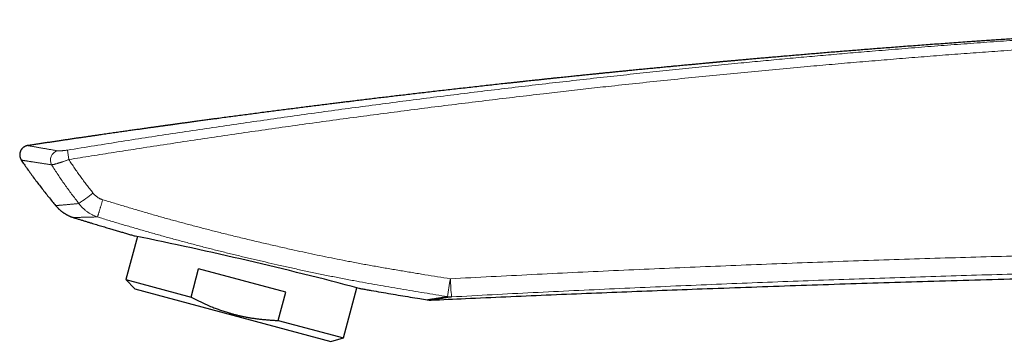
# Model space of a CAD drawing. Header units: millimetres. Extents: x 8 to 674, y 12 to 492.
# Tile 1 of 24: x 29 to 134, y 416 to 450. Entities that reach past the tile are written whole.
import ezdxf

# ---------------------------------------------------------------- set-up
doc = ezdxf.new("R2010")
doc.units = ezdxf.units.MM

msp = doc.modelspace()

# ---------------------------------------------------------------- linework, layer by layer
at = {"color": 7, "linetype": 'Continuous', "lineweight": 30}
for p, q in [((41.55, 427.19), (40.32, 422.59)), ((47.28, 420.73), (48.08, 423.73)), ((57.35, 421.25), (48.08, 423.73)), ((40.32, 422.59), (41.3, 421.61)), ((40.32, 422.59), (47.28, 420.73)), ((41.3, 421.61), (62.16, 416.02)), ((63.5, 416.38), (64.93, 421.73)), ((65.18, 421.67), (65.18, 421.67)), ((56.54, 418.25), (57.35, 421.25)), ((72.42, 420.44), (72.42, 420.44)), ((72.83, 420.42), (72.83, 420.42)), ((56.54, 418.25), (63.5, 416.38)), ((62.16, 416.02), (63.5, 416.38))]:
    msp.add_line(p, q, dxfattribs=at)
at = {"color": 252, "linetype": 'Continuous', "lineweight": 0, "flags": 128}
msp.add_lwpolyline([(37.31, 429.27), (37.31, 429.28), (37.31, 429.29), (37.32, 429.3), (37.32, 429.32), (37.33, 429.33), (37.33, 429.36), (37.34, 429.38), (37.35, 429.41), (37.36, 429.43), (37.37, 429.46), (37.38, 429.5), (37.39, 429.53), (37.4, 429.57), (37.41, 429.61), (37.42, 429.65), (37.44, 429.69), (37.45, 429.74), (37.47, 429.79), (37.48, 429.84), (37.5, 429.89), (37.51, 429.94), (37.53, 430), (37.55, 430.05), (37.56, 430.11), (37.58, 430.17), (37.6, 430.23), (37.62, 430.29), (37.64, 430.35), (37.66, 430.42), (37.68, 430.48), (37.7, 430.55), (37.72, 430.62), (37.74, 430.68), (37.76, 430.75), (37.78, 430.82), (37.8, 430.89), (37.82, 430.96), (37.84, 431.03), (37.87, 431.1)], dxfattribs=at)
at = {"color": 252, "linetype": 'Continuous', "lineweight": 0}
for centre, radius, start, end in [((33.33, 435.31), 1.04, 104.9495, 208.3975), ((54.37, 438.85), 20.41, 186.9145, 189.7857), ((12.03, 463.56), 40.28, 305.3236, 307.9861), ((174.54, 406.32), 100.99, 170.6784, 171.7678), ((113.31, 424.3), 38.46, 182.411, 185.288)]:
    msp.add_arc(centre, radius, start, end, dxfattribs=at)
at = {"color": 7, "linetype": 'Continuous', "lineweight": 30}
for centre, radius, start, end in [((-44.41, 6.04), 429.83, 75.2288, 78.4967), ((74.93, 422.61), 1.86, 259.4982, 272.591), ((72.74, 422.42), 2, 260.7908, 272.6387)]:
    msp.add_arc(centre, radius, start, end, dxfattribs=at)
for points, knots in [([(175.74, 450.27), (175.36, 450.26), (174.59, 450.24), (173.45, 450.19), (172.32, 450.15), (171.19, 450.11), (170.08, 450.07), (168.99, 450.03), (167.93, 449.99), (166.91, 449.95), (165.89, 449.9), (164.88, 449.86), (163.88, 449.82), (162.89, 449.78), (161.9, 449.73), (160.92, 449.69), (159.96, 449.64), (159, 449.6), (158.06, 449.56), (157.13, 449.51), (156.21, 449.47), (155.29, 449.42), (154.38, 449.38), (153.47, 449.33), (152.56, 449.28), (151.67, 449.24), (150.78, 449.19), (149.92, 449.14), (149.06, 449.1), (148.21, 449.05), (147.36, 449), (146.52, 448.96), (145.68, 448.91), (144.85, 448.86), (144.02, 448.81), (143.2, 448.76), (142.39, 448.71), (141.59, 448.67), (140.8, 448.62), (140.02, 448.57), (139.25, 448.52), (138.48, 448.47), (137.73, 448.42), (136.98, 448.38), (136.25, 448.33), (135.53, 448.28), (134.82, 448.24), (134.1, 448.19), (133.39, 448.14), (132.68, 448.09), (131.99, 448.04), (131.3, 448), (130.61, 447.95), (129.84, 447.9), (128.99, 447.84), (128.06, 447.77), (127.14, 447.7), (126.22, 447.64), (125.33, 447.57), (124.44, 447.5), (123.58, 447.44), (122.72, 447.37), (121.89, 447.31), (121.1, 447.25), (120.33, 447.19), (119.57, 447.13), (118.82, 447.07), (118.08, 447.01), (117.34, 446.95), (116.59, 446.89), (115.83, 446.83), (115.05, 446.77), (114.28, 446.7), (113.52, 446.64), (112.78, 446.58), (112.04, 446.51), (111.31, 446.45), (110.6, 446.39), (109.89, 446.33), (109.34, 446.28), (108.94, 446.25), (108.69, 446.22), (108.44, 446.2), (108.19, 446.18), (107.94, 446.16), (107.69, 446.14), (107.43, 446.11), (107.16, 446.09), (106.91, 446.07), (106.65, 446.04), (106.4, 446.02), (106.15, 446), (105.91, 445.98), (105.68, 445.96), (105.46, 445.94), (105.26, 445.92), (105.06, 445.9), (104.89, 445.89), (104.72, 445.87), (104.56, 445.86), (104.4, 445.84), (104.26, 445.83), (104.13, 445.82), (104, 445.81), (103.89, 445.8), (103.78, 445.79), (103.69, 445.78), (103.6, 445.77), (103.52, 445.76), (103.46, 445.76), (103.41, 445.75), (103.38, 445.75), (103.35, 445.75), (103.32, 445.74), (103.29, 445.74), (103.26, 445.74), (103.23, 445.73), (103.18, 445.73), (103.13, 445.73), (103.07, 445.72), (103, 445.71), (102.92, 445.71), (102.84, 445.7), (102.75, 445.69), (102.64, 445.68), (102.54, 445.67), (102.43, 445.66), (102.31, 445.65), (102.17, 445.64), (101.98, 445.62), (101.76, 445.6), (101.52, 445.58), (101.28, 445.55), (101.04, 445.53), (100.78, 445.51), (100.52, 445.48), (100.25, 445.46), (99.97, 445.43), (99.66, 445.4), (99.34, 445.37), (99, 445.34), (98.66, 445.31), (98.3, 445.27), (97.96, 445.24), (97.64, 445.21), (97.34, 445.18), (97.04, 445.15), (96.74, 445.12), (96.44, 445.09), (96.12, 445.06), (95.8, 445.03), (95.46, 445), (95.14, 444.97), (94.82, 444.94), (94.52, 444.91), (94.22, 444.88), (93.94, 444.85), (93.66, 444.82), (93.4, 444.8), (93.14, 444.77), (92.89, 444.74), (92.64, 444.72), (92.41, 444.7), (92.19, 444.67), (91.98, 444.65), (91.77, 444.63), (91.58, 444.61), (91.4, 444.6), (91.22, 444.58), (91.05, 444.56), (90.89, 444.54), (90.74, 444.53), (90.59, 444.51), (90.43, 444.5), (90.26, 444.48), (90.06, 444.46), (89.84, 444.44), (89.61, 444.41), (89.38, 444.39), (89.13, 444.36), (88.88, 444.34), (88.61, 444.31), (88.32, 444.28), (88.02, 444.25), (87.7, 444.22), (87.38, 444.18), (87.04, 444.15), (86.7, 444.11), (86.34, 444.08), (85.98, 444.04), (85.6, 444), (85.22, 443.96), (84.83, 443.92), (84.43, 443.87), (84.03, 443.83), (83.64, 443.79), (83.27, 443.75), (82.92, 443.71), (82.56, 443.67), (82.2, 443.63), (81.83, 443.59), (81.45, 443.55), (81.07, 443.51), (80.55, 443.46), (79.89, 443.38), (79.1, 443.3), (78.3, 443.21), (77.49, 443.12), (76.67, 443.02), (75.85, 442.93), (75.04, 442.84), (74.24, 442.75), (73.45, 442.66), (72.67, 442.57), (71.9, 442.48), (71.13, 442.39), (70.37, 442.3), (69.63, 442.21), (68.9, 442.13), (68.18, 442.04), (67.46, 441.96), (66.74, 441.87), (66.02, 441.78), (65.31, 441.7), (64.66, 441.62), (64.06, 441.54), (63.52, 441.48), (62.97, 441.41), (62.38, 441.34), (61.74, 441.26), (61.07, 441.17), (60.38, 441.09), (59.69, 441), (58.99, 440.91), (58.29, 440.82), (57.57, 440.73), (56.85, 440.64), (56.12, 440.54), (55.38, 440.45), (54.63, 440.35), (53.89, 440.25), (53.16, 440.16), (52.44, 440.06), (51.7, 439.97), (50.97, 439.87), (50.39, 439.79), (49.97, 439.73), (49.71, 439.7), (49.46, 439.67), (49.2, 439.63), (48.95, 439.6), (48.69, 439.56), (48.43, 439.53), (48.16, 439.49), (47.9, 439.45), (47.65, 439.42), (47.41, 439.39), (47.17, 439.35), (46.95, 439.32), (46.73, 439.29), (46.53, 439.27), (46.33, 439.24), (46.15, 439.22), (45.99, 439.19), (45.84, 439.17), (45.7, 439.15), (45.57, 439.14), (45.45, 439.12), (45.34, 439.1), (45.23, 439.09), (45.13, 439.07), (45.04, 439.06), (44.96, 439.05), (44.88, 439.04), (44.82, 439.03), (44.76, 439.02), (44.71, 439.02), (44.66, 439.01), (44.62, 439), (44.58, 439), (44.54, 438.99), (44.51, 438.99), (44.48, 438.98), (44.44, 438.98), (44.39, 438.97), (44.33, 438.96), (44.27, 438.95), (44.19, 438.94), (44.1, 438.93), (44.01, 438.92), (43.91, 438.91), (43.8, 438.89), (43.69, 438.87), (43.57, 438.86), (43.44, 438.84), (43.3, 438.82), (43.15, 438.8), (42.99, 438.78), (42.82, 438.75), (42.64, 438.73), (42.46, 438.7), (42.26, 438.67), (42.06, 438.65), (41.84, 438.61), (41.61, 438.58), (41.37, 438.55), (41.11, 438.51), (40.85, 438.48), (40.58, 438.44), (40.3, 438.4), (40.02, 438.36), (39.74, 438.32), (39.44, 438.27), (39.14, 438.23), (38.83, 438.19), (38.51, 438.14), (38.18, 438.09), (37.85, 438.05), (37.51, 438), (37.15, 437.94), (36.79, 437.89), (36.41, 437.84), (36.03, 437.78), (35.64, 437.72), (35.23, 437.67), (34.82, 437.61), (34.41, 437.54), (33.98, 437.48), (33.54, 437.42), (33.1, 437.35), (32.64, 437.28), (32.18, 437.21), (31.72, 437.15), (31.27, 437.08), (30.82, 437.01), (30.37, 436.94), (30.05, 436.9), (29.88, 436.87), (29.87, 436.87)], [0, 0, 0, 0, 0.007877, 0.015689, 0.023437, 0.03112, 0.03874, 0.046296, 0.053361, 0.06037, 0.067322, 0.074218, 0.081058, 0.087841, 0.094569, 0.10124, 0.107855, 0.114414, 0.120802, 0.127136, 0.133416, 0.139642, 0.145927, 0.152155, 0.158329, 0.164446, 0.170508, 0.176408, 0.182255, 0.188048, 0.193787, 0.199589, 0.205335, 0.211025, 0.21666, 0.222239, 0.227763, 0.233231, 0.238632, 0.243978, 0.249268, 0.254503, 0.259683, 0.264716, 0.269696, 0.274623, 0.279497, 0.284415, 0.289277, 0.294084, 0.298837, 0.303552, 0.308233, 0.312878, 0.319324, 0.325701, 0.33201, 0.338251, 0.344423, 0.350419, 0.356348, 0.362212, 0.36801, 0.373317, 0.378568, 0.383762, 0.3889, 0.39398, 0.399004, 0.40397, 0.409368, 0.414697, 0.419956, 0.425146, 0.430267, 0.435319, 0.440301, 0.445214, 0.450057, 0.454831, 0.456563, 0.458287, 0.460001, 0.461706, 0.463394, 0.465041, 0.466928, 0.468756, 0.470525, 0.472235, 0.474014, 0.475725, 0.477367, 0.478939, 0.480442, 0.481875, 0.483164, 0.48439, 0.485555, 0.486658, 0.487699, 0.488679, 0.489596, 0.490452, 0.491246, 0.491978, 0.492636, 0.493235, 0.493774, 0.494253, 0.4945, 0.494727, 0.494934, 0.495122, 0.495302, 0.495495, 0.495744, 0.496049, 0.496412, 0.496831, 0.497306, 0.497839, 0.498428, 0.499074, 0.499776, 0.500517, 0.50128, 0.50206, 0.502856, 0.504346, 0.505892, 0.507492, 0.509148, 0.51086, 0.512594, 0.514382, 0.516224, 0.518119, 0.520292, 0.522531, 0.524837, 0.527209, 0.529648, 0.532154, 0.53417, 0.536227, 0.538326, 0.540431, 0.542492, 0.544509, 0.546871, 0.54917, 0.551404, 0.553575, 0.555683, 0.55769, 0.559636, 0.56152, 0.563342, 0.565134, 0.566862, 0.568526, 0.570125, 0.57166, 0.573106, 0.574489, 0.57581, 0.577069, 0.57829, 0.579447, 0.580538, 0.581567, 0.582598, 0.583663, 0.584763, 0.586212, 0.587717, 0.589278, 0.590894, 0.592567, 0.594295, 0.596079, 0.598106, 0.600201, 0.602363, 0.604593, 0.606891, 0.609257, 0.611691, 0.614193, 0.616763, 0.619401, 0.622058, 0.624781, 0.62757, 0.630425, 0.632786, 0.63519, 0.637637, 0.640127, 0.642661, 0.645238, 0.647858, 0.650482, 0.655947, 0.661364, 0.666734, 0.672435, 0.678082, 0.683674, 0.689212, 0.694695, 0.700122, 0.705495, 0.710813, 0.716075, 0.721282, 0.726342, 0.731348, 0.736301, 0.741199, 0.746193, 0.751129, 0.756007, 0.760828, 0.764576, 0.768311, 0.772082, 0.775892, 0.780478, 0.785118, 0.789812, 0.794561, 0.799364, 0.804221, 0.809133, 0.8141, 0.819121, 0.824196, 0.829326, 0.834511, 0.839449, 0.844436, 0.849471, 0.854555, 0.859687, 0.86143, 0.863178, 0.864932, 0.866691, 0.868423, 0.870106, 0.872028, 0.873883, 0.875671, 0.877392, 0.879079, 0.880697, 0.882244, 0.883722, 0.88513, 0.886468, 0.887736, 0.888807, 0.889822, 0.890782, 0.891687, 0.892536, 0.893316, 0.894042, 0.894715, 0.895335, 0.89591, 0.89643, 0.896895, 0.897304, 0.897658, 0.897952, 0.898233, 0.898514, 0.898796, 0.898969, 0.899187, 0.899453, 0.899767, 0.900175, 0.900643, 0.901172, 0.90176, 0.902408, 0.903117, 0.90384, 0.904616, 0.905446, 0.906329, 0.907266, 0.908317, 0.909429, 0.910601, 0.911833, 0.913125, 0.914477, 0.915889, 0.917362, 0.918968, 0.920641, 0.92238, 0.924185, 0.926056, 0.927993, 0.92991, 0.931888, 0.933926, 0.936025, 0.938185, 0.940365, 0.942603, 0.9449, 0.947256, 0.949719, 0.952244, 0.954829, 0.957475, 0.960182, 0.96295, 0.965779, 0.968669, 0.971619, 0.974631, 0.977703, 0.980836, 0.98403, 0.987284, 0.990321, 0.993409, 0.996548, 0.999737, 1, 1, 1, 1]), ([(29.87, 436.87), (29.87, 436.87), (29.86, 436.87), (29.84, 436.86), (29.8, 436.86), (29.77, 436.85), (29.73, 436.84), (29.69, 436.82), (29.65, 436.81), (29.61, 436.79), (29.57, 436.77), (29.53, 436.75), (29.49, 436.73), (29.45, 436.7), (29.41, 436.68), (29.38, 436.65), (29.34, 436.62), (29.31, 436.59), (29.28, 436.55), (29.25, 436.52), (29.22, 436.48), (29.19, 436.44), (29.16, 436.4), (29.14, 436.35), (29.12, 436.31), (29.1, 436.26), (29.08, 436.22), (29.06, 436.17), (29.05, 436.12), (29.04, 436.07), (29.03, 436.02), (29.02, 435.98), (29.02, 435.93), (29.02, 435.88), (29.02, 435.83), (29.02, 435.78), (29.03, 435.74), (29.04, 435.69), (29.05, 435.64), (29.06, 435.6), (29.07, 435.56), (29.09, 435.51), (29.11, 435.47), (29.13, 435.43), (29.15, 435.39), (29.17, 435.35), (29.19, 435.33), (29.19, 435.32)], [0, 0, 0, 0, 0.002781, 0.019363, 0.037157, 0.056117, 0.07609, 0.096866, 0.118233, 0.140017, 0.162087, 0.184354, 0.206758, 0.229258, 0.251827, 0.274447, 0.297105, 0.319792, 0.342501, 0.365229, 0.387971, 0.413191, 0.438321, 0.463299, 0.488131, 0.512825, 0.537386, 0.56182, 0.586131, 0.610323, 0.634399, 0.65836, 0.682209, 0.705946, 0.729573, 0.753088, 0.776492, 0.799783, 0.82296, 0.846019, 0.868958, 0.891773, 0.914458, 0.937006, 0.959319, 0.981636, 1, 1, 1, 1]), ([(29.19, 435.32), (29.29, 435.18), (29.5, 434.87), (29.83, 434.39), (30.2, 433.88), (30.56, 433.38), (30.94, 432.88), (31.32, 432.39), (31.7, 431.9), (32.09, 431.41), (32.48, 430.94), (32.73, 430.63), (32.85, 430.48)], [0, 0, 0, 0, 0.0835261, 0.1861218, 0.288716, 0.3913141, 0.4939219, 0.5965449, 0.6991888, 0.8018591, 0.9045518, 1, 1, 1, 1]), ([(32.85, 430.48), (32.85, 430.48), (32.87, 430.46), (32.91, 430.41), (32.98, 430.34), (33.04, 430.27), (33.1, 430.21), (33.17, 430.14), (33.24, 430.08), (33.3, 430.02), (33.37, 429.96), (33.44, 429.9), (33.52, 429.84), (33.59, 429.79), (33.66, 429.74), (33.74, 429.68), (33.81, 429.64), (33.89, 429.59), (33.97, 429.54), (34.04, 429.5), (34.12, 429.46), (34.2, 429.42), (34.28, 429.38), (34.36, 429.35), (34.44, 429.31), (34.51, 429.28), (34.59, 429.25), (34.67, 429.23), (34.73, 429.21), (34.76, 429.2), (34.77, 429.19)], [0, 0, 0, 0, 0.000511, 0.040259, 0.079925, 0.119506, 0.158999, 0.198399, 0.237702, 0.276903, 0.315998, 0.35498, 0.393843, 0.43258, 0.471184, 0.509644, 0.547951, 0.586094, 0.624058, 0.661829, 0.699387, 0.736711, 0.773772, 0.810534, 0.846953, 0.882966, 0.918487, 0.953394, 0.98751, 1, 1, 1, 1]), ([(34.77, 429.19), (34.82, 429.18), (34.98, 429.13), (35.26, 429.04), (35.61, 428.94), (35.95, 428.83), (36.29, 428.73), (36.61, 428.63), (36.91, 428.54), (37.21, 428.45), (37.49, 428.36), (37.77, 428.28), (38.05, 428.2), (38.31, 428.12), (38.57, 428.04), (38.82, 427.97), (39.06, 427.89), (39.3, 427.82), (39.53, 427.76), (39.75, 427.69), (39.96, 427.63), (40.17, 427.57), (40.39, 427.51), (40.61, 427.44), (40.82, 427.38), (41.02, 427.32), (41.18, 427.28), (41.28, 427.25), (41.31, 427.24)], [0, 0, 0, 0, 0.020268, 0.075241, 0.128985, 0.181498, 0.232781, 0.282833, 0.328898, 0.373869, 0.417747, 0.460531, 0.502221, 0.542818, 0.58232, 0.62073, 0.658045, 0.694268, 0.728779, 0.762235, 0.794636, 0.825983, 0.860936, 0.894477, 0.926606, 0.957324, 0.986629, 1, 1, 1, 1]), ([(72.83, 420.42), (74.05, 420.47), (76.71, 420.59), (80.8, 420.77), (85.1, 420.96), (89.39, 421.14), (93.68, 421.31), (97.97, 421.48), (102.39, 421.64), (106.95, 421.81), (111.65, 421.97), (116.35, 422.13), (121.05, 422.28), (125.84, 422.43), (130.73, 422.57), (135.71, 422.71), (140.69, 422.84), (145.68, 422.96), (150.66, 423.07), (155.56, 423.18), (160.36, 423.28), (165.07, 423.36), (169.79, 423.44), (174.3, 423.52), (177.24, 423.56), (178.6, 423.58)], [0, 0, 0, 0, 0.0347, 0.075408, 0.11606, 0.156661, 0.197217, 0.237732, 0.278211, 0.322701, 0.367159, 0.411592, 0.456006, 0.500406, 0.547491, 0.594576, 0.641668, 0.688775, 0.735905, 0.783065, 0.827565, 0.872105, 0.916691, 0.961329, 1, 1, 1, 1]), ([(65.18, 421.67), (65.22, 421.66), (65.35, 421.64), (65.55, 421.6), (65.78, 421.56), (66.01, 421.52), (66.24, 421.48), (66.73, 421.39), (67.5, 421.26), (68.54, 421.08), (69.57, 420.91), (70.6, 420.74), (71.55, 420.58), (72.16, 420.48), (72.42, 420.44)], [0, 0, 0, 0, 0.0197263, 0.0514772, 0.0832031, 0.114904, 0.1465799, 0.1782309, 0.3217858, 0.4648295, 0.6073661, 0.7493995, 0.8909329, 1, 1, 1, 1]), ([(47.28, 420.73), (47.37, 420.68), (47.56, 420.58), (47.85, 420.43), (48.15, 420.29), (48.45, 420.15), (48.75, 420.01), (49.05, 419.87), (49.33, 419.76), (49.59, 419.65), (49.82, 419.56), (50.06, 419.47), (50.29, 419.39), (50.52, 419.31), (50.76, 419.23), (51, 419.15), (51.26, 419.07), (51.56, 418.98), (51.89, 418.89), (52.23, 418.81), (52.56, 418.73), (52.9, 418.66), (53.26, 418.59), (53.65, 418.52), (54.05, 418.46), (54.47, 418.41), (54.88, 418.36), (55.29, 418.32), (55.71, 418.29), (56.13, 418.26), (56.4, 418.25), (56.54, 418.25)], [0, 0, 0, 0, 0.032291, 0.066509, 0.100728, 0.134946, 0.169226, 0.203507, 0.237787, 0.263595, 0.289404, 0.315228, 0.341052, 0.366625, 0.392198, 0.417787, 0.443376, 0.478839, 0.514305, 0.549768, 0.585334, 0.620902, 0.656468, 0.699252, 0.742036, 0.784889, 0.827742, 0.87078, 0.913819, 0.956909, 1, 1, 1, 1]), ([(72.42, 420.44), (72.42, 420.44), (72.42, 420.44), (72.43, 420.44), (72.44, 420.45), (72.45, 420.45), (72.47, 420.45), (72.49, 420.45), (72.52, 420.46), (72.57, 420.47), (72.62, 420.48), (72.68, 420.49), (72.75, 420.5), (72.81, 420.51), (72.88, 420.52), (72.97, 420.53), (73.06, 420.55), (73.17, 420.56), (73.29, 420.58), (73.4, 420.6), (73.5, 420.61), (73.58, 420.63), (73.66, 420.64), (73.77, 420.66), (73.91, 420.68), (74.09, 420.71), (74.28, 420.74), (74.44, 420.76), (74.55, 420.78), (74.59, 420.78)], [0, 0, 0, 0, 0.030025, 0.073104, 0.09868, 0.124255, 0.149837, 0.175418, 0.219293, 0.263168, 0.307071, 0.350974, 0.38765, 0.424327, 0.461019, 0.497711, 0.54206, 0.586409, 0.630785, 0.675161, 0.701147, 0.727133, 0.753124, 0.779116, 0.827414, 0.875712, 0.924043, 0.972374, 1, 1, 1, 1])]:
    msp.add_open_spline(points, degree=3, knots=knots, dxfattribs=at)
at = {"color": 252, "linetype": 'Continuous', "lineweight": 0}
for points, knots in [([(34.11, 436.39), (35.07, 436.54), (36.99, 436.85), (39.87, 437.31), (42.75, 437.76), (45.63, 438.2), (48.52, 438.63), (51.41, 439.06), (54.29, 439.47), (57.18, 439.88), (60.07, 440.29), (62.96, 440.68), (65.85, 441.07), (68.74, 441.45), (71.64, 441.83), (74.53, 442.19), (77.43, 442.55), (80.33, 442.9), (83.23, 443.25), (86.13, 443.58), (89.03, 443.91), (91.9, 444.23), (94.72, 444.53), (97.51, 444.83), (100.29, 445.12), (103.08, 445.4), (105.71, 445.65), (108.19, 445.89), (110.51, 446.11), (112.84, 446.32), (115.16, 446.52), (117.49, 446.73), (119.97, 446.94), (122.61, 447.15), (125.4, 447.38), (128.19, 447.59), (130.99, 447.8), (133.78, 448), (136.58, 448.2), (139.37, 448.38), (142.17, 448.56), (144.96, 448.73), (147.76, 448.9), (150.55, 449.06), (153.35, 449.21), (156.15, 449.35), (158.94, 449.49), (161.74, 449.62), (164.54, 449.75), (167.34, 449.86), (170.14, 449.97), (172.94, 450.07), (174.81, 450.14), (175.74, 450.17), (175.74, 450.17)], [0, 0, 0, 0, 0.020485, 0.04097, 0.061455, 0.081939, 0.102424, 0.122909, 0.143394, 0.163879, 0.184364, 0.204849, 0.225333, 0.245818, 0.266303, 0.286788, 0.307273, 0.327791, 0.34831, 0.368829, 0.389347, 0.409866, 0.429533, 0.4492, 0.468867, 0.488534, 0.508201, 0.524592, 0.540983, 0.557373, 0.573761, 0.590148, 0.606536, 0.626216, 0.645896, 0.665575, 0.685255, 0.704935, 0.724602, 0.744268, 0.763935, 0.783602, 0.803269, 0.822935, 0.842602, 0.862269, 0.881936, 0.901603, 0.921282, 0.940961, 0.960641, 0.98032, 1, 1, 1, 1, 1]), ([(175.76, 449.13), (174.79, 449.1), (172.85, 449.03), (169.94, 448.93), (167.03, 448.81), (164.11, 448.69), (161.2, 448.56), (158.24, 448.42), (155.23, 448.27), (152.18, 448.11), (149.12, 447.94), (146.06, 447.76), (143.01, 447.58), (139.95, 447.38), (136.9, 447.18), (133.99, 446.98), (131.23, 446.78), (128.61, 446.59), (126, 446.39), (123.38, 446.18), (120.77, 445.96), (118.15, 445.75), (115.54, 445.52), (112.8, 445.28), (109.94, 445.02), (106.95, 444.73), (103.97, 444.44), (100.98, 444.15), (98, 443.84), (95.02, 443.53), (92.22, 443.23), (89.62, 442.94), (87.21, 442.67), (84.63, 442.37), (81.9, 442.05), (79.01, 441.7), (76.11, 441.35), (73.22, 440.99), (70.33, 440.62), (67.44, 440.24), (64.55, 439.86), (61.66, 439.47), (58.78, 439.07), (55.89, 438.66), (53, 438.25), (50.12, 437.83), (47.23, 437.4), (44.35, 436.96), (41.62, 436.54), (39.06, 436.14), (36.66, 435.76), (35.06, 435.51), (34.26, 435.38)], [0, 0, 0, 0, 0.020486, 0.040973, 0.06146, 0.081946, 0.102433, 0.122919, 0.144436, 0.165952, 0.187469, 0.208986, 0.230505, 0.252024, 0.273544, 0.295063, 0.313499, 0.331936, 0.350372, 0.368809, 0.387247, 0.405685, 0.424124, 0.442562, 0.463642, 0.484723, 0.505804, 0.526885, 0.547966, 0.569047, 0.590127, 0.607198, 0.624268, 0.641339, 0.661824, 0.682309, 0.702795, 0.72328, 0.743765, 0.76425, 0.784735, 0.80522, 0.825705, 0.846191, 0.866693, 0.887195, 0.907697, 0.928199, 0.948701, 0.965801, 0.9829, 1, 1, 1, 1]), ([(29.87, 436.87), (29.87, 436.87), (29.87, 436.87), (29.88, 436.87), (29.89, 436.87), (29.92, 436.86), (29.95, 436.86), (29.99, 436.85), (30.02, 436.84), (30.06, 436.84), (30.1, 436.83), (30.15, 436.82), (30.21, 436.81), (30.29, 436.8), (30.37, 436.78), (30.46, 436.76), (30.55, 436.75), (30.65, 436.73), (30.76, 436.71), (30.88, 436.69), (31, 436.67), (31.14, 436.64), (31.27, 436.62), (31.42, 436.6), (31.57, 436.57), (31.73, 436.54), (31.9, 436.51), (32.08, 436.48), (32.26, 436.45), (32.43, 436.42), (32.59, 436.39), (32.74, 436.37), (32.9, 436.34), (33.01, 436.32), (33.06, 436.31)], [0, 0, 0, 0, 0.014677, 0.046388, 0.081269, 0.11615, 0.15106, 0.18597, 0.210945, 0.23592, 0.260906, 0.285891, 0.319213, 0.352536, 0.385857, 0.419234, 0.452613, 0.485991, 0.519604, 0.553219, 0.586832, 0.620499, 0.654167, 0.687834, 0.722295, 0.756756, 0.791217, 0.825729, 0.860243, 0.894755, 0.921062, 0.947368, 0.973684, 1, 1, 1, 1]), ([(33.06, 436.31), (33.07, 436.31), (33.08, 436.31), (33.12, 436.31), (33.17, 436.31), (33.23, 436.3), (33.29, 436.3), (33.37, 436.31), (33.45, 436.31), (33.53, 436.32), (33.62, 436.33), (33.72, 436.34), (33.81, 436.35), (33.91, 436.36), (34.01, 436.37), (34.07, 436.38), (34.11, 436.39)], [0, 0, 0, 0, 0.047953, 0.095908, 0.17023, 0.244872, 0.319538, 0.393893, 0.469547, 0.545491, 0.621449, 0.69712, 0.772703, 0.848562, 0.924419, 1, 1, 1, 1]), ([(32.42, 434.82), (32.36, 434.83), (32.26, 434.84), (32.11, 434.87), (31.97, 434.89), (31.81, 434.91), (31.64, 434.94), (31.46, 434.97), (31.29, 434.99), (31.12, 435.02), (30.96, 435.04), (30.8, 435.07), (30.66, 435.09), (30.51, 435.11), (30.38, 435.13), (30.25, 435.15), (30.13, 435.17), (30.02, 435.19), (29.91, 435.21), (29.81, 435.22), (29.72, 435.24), (29.63, 435.25), (29.55, 435.26), (29.49, 435.27), (29.43, 435.28), (29.39, 435.29), (29.35, 435.3), (29.31, 435.3), (29.28, 435.31), (29.26, 435.31), (29.23, 435.31), (29.22, 435.32), (29.2, 435.32), (29.19, 435.32), (29.19, 435.32), (29.19, 435.32)], [0, 0, 0, 0, 0.024738, 0.049476, 0.074222, 0.098968, 0.132039, 0.165111, 0.198182, 0.2313, 0.264419, 0.297537, 0.330939, 0.364343, 0.397746, 0.431201, 0.464659, 0.498114, 0.532089, 0.566066, 0.600041, 0.634075, 0.668111, 0.702145, 0.727912, 0.753679, 0.779457, 0.805236, 0.831177, 0.857118, 0.883071, 0.909024, 0.943725, 0.978428, 1, 1, 1, 1]), ([(34.26, 435.38), (34.22, 435.36), (34.14, 435.34), (34.02, 435.29), (33.91, 435.25), (33.79, 435.21), (33.68, 435.17), (33.56, 435.13), (33.45, 435.1), (33.35, 435.06), (33.24, 435.03), (33.14, 435), (33.04, 434.97), (32.95, 434.94), (32.86, 434.92), (32.78, 434.9), (32.71, 434.88), (32.64, 434.86), (32.57, 434.85), (32.51, 434.84), (32.46, 434.83), (32.43, 434.82), (32.42, 434.82)], [0, 0, 0, 0, 0.049069, 0.09818, 0.147249, 0.197944, 0.248686, 0.29938, 0.348761, 0.398185, 0.447565, 0.49862, 0.549723, 0.600777, 0.650064, 0.699396, 0.748682, 0.79971, 0.850788, 0.901815, 0.950814, 1, 1, 1, 1]), ([(34.26, 435.38), (34.36, 435.23), (34.55, 434.92), (34.86, 434.47), (35.17, 434.01), (35.49, 433.57), (35.82, 433.13), (36.15, 432.69), (36.48, 432.25), (36.71, 431.96), (36.82, 431.82)], [0, 0, 0, 0, 0.124813, 0.249627, 0.374526, 0.499426, 0.62455, 0.749674, 0.874837, 1, 1, 1, 1]), ([(35.32, 430.7), (35.19, 430.87), (34.94, 431.2), (34.55, 431.7), (34.18, 432.21), (33.81, 432.72), (33.45, 433.24), (33.1, 433.76), (32.75, 434.29), (32.53, 434.64), (32.42, 434.82)], [0, 0, 0, 0, 0.124844, 0.249686, 0.374567, 0.499449, 0.624534, 0.749619, 0.874809, 1, 1, 1, 1]), ([(36.82, 431.82), (36.84, 431.79), (36.89, 431.73), (36.96, 431.65), (37.04, 431.57), (37.12, 431.5), (37.21, 431.43), (37.3, 431.37), (37.39, 431.31), (37.48, 431.26), (37.57, 431.21), (37.67, 431.17), (37.77, 431.13), (37.83, 431.11), (37.87, 431.1)], [0, 0, 0, 0, 0.084753, 0.16957, 0.254325, 0.341412, 0.428565, 0.515655, 0.595498, 0.675389, 0.755234, 0.836806, 0.918426, 1, 1, 1, 1]), ([(37.87, 431.1), (38.29, 430.97), (39.12, 430.72), (40.38, 430.34), (41.64, 429.97), (42.91, 429.6), (44.17, 429.24), (45.44, 428.89), (46.71, 428.55), (47.98, 428.21), (49.25, 427.88), (50.6, 427.54), (52.01, 427.19), (53.49, 426.83), (54.98, 426.48), (56.47, 426.14), (57.86, 425.82), (59.17, 425.54), (60.39, 425.28), (61.6, 425.02), (62.82, 424.78), (64.08, 424.53), (65.39, 424.28), (66.74, 424.04), (68.1, 423.8), (69.45, 423.57), (70.81, 423.34), (72.17, 423.12), (73.52, 422.9), (74.43, 422.75), (74.88, 422.68)], [0, 0, 0, 0, 0.034596, 0.069192, 0.103789, 0.138385, 0.17298, 0.207598, 0.242216, 0.276835, 0.311454, 0.346072, 0.38624, 0.42641, 0.46658, 0.50675, 0.546919, 0.579638, 0.612359, 0.645079, 0.6778, 0.710519, 0.746702, 0.782886, 0.81907, 0.855255, 0.891442, 0.927629, 0.963815, 1, 1, 1, 1]), ([(32.85, 430.48), (32.85, 430.48), (32.85, 430.48), (32.86, 430.48), (32.87, 430.48), (32.89, 430.48), (32.92, 430.48), (32.96, 430.48), (33.01, 430.49), (33.06, 430.49), (33.12, 430.5), (33.18, 430.5), (33.25, 430.51), (33.32, 430.52), (33.4, 430.52), (33.49, 430.53), (33.59, 430.54), (33.7, 430.55), (33.81, 430.56), (33.93, 430.57), (34.06, 430.58), (34.18, 430.59), (34.31, 430.6), (34.43, 430.61), (34.55, 430.63), (34.68, 430.64), (34.81, 430.65), (34.96, 430.67), (35.13, 430.68), (35.26, 430.69), (35.32, 430.7)], [0, 0, 0, 0, 0.013537, 0.047636, 0.081738, 0.11584, 0.14994, 0.195491, 0.241043, 0.286594, 0.322173, 0.357753, 0.393332, 0.42895, 0.464569, 0.500187, 0.538746, 0.577306, 0.615865, 0.654471, 0.693078, 0.731684, 0.76312, 0.794557, 0.825993, 0.857454, 0.888916, 0.920377, 0.960185, 1, 1, 1, 1]), ([(37.31, 429.27), (37.26, 429.28), (37.17, 429.31), (37.03, 429.37), (36.89, 429.43), (36.76, 429.49), (36.63, 429.56), (36.49, 429.63), (36.37, 429.71), (36.24, 429.8), (36.11, 429.89), (35.99, 429.99), (35.87, 430.1), (35.75, 430.21), (35.63, 430.32), (35.52, 430.44), (35.42, 430.57), (35.35, 430.66), (35.32, 430.7)], [0, 0, 0, 0, 0.059377, 0.118774, 0.178152, 0.238256, 0.298361, 0.3592, 0.42006, 0.480898, 0.544673, 0.608702, 0.67273, 0.737605, 0.802481, 0.868227, 0.933972, 1, 1, 1, 1]), ([(37.31, 429.27), (37.24, 429.27), (37.1, 429.27), (36.91, 429.26), (36.73, 429.26), (36.55, 429.26), (36.39, 429.25), (36.23, 429.25), (36.08, 429.24), (35.94, 429.24), (35.8, 429.24), (35.68, 429.23), (35.56, 429.23), (35.48, 429.22), (35.41, 429.22), (35.34, 429.22), (35.25, 429.21), (35.17, 429.21), (35.09, 429.21), (35.02, 429.2), (34.96, 429.2), (34.91, 429.2), (34.86, 429.2), (34.82, 429.19), (34.8, 429.19), (34.78, 429.19), (34.77, 429.19), (34.77, 429.19), (34.77, 429.19)], [0, 0, 0, 0, 0.040553, 0.081114, 0.121679, 0.162245, 0.202808, 0.243362, 0.283911, 0.324467, 0.365026, 0.405585, 0.446141, 0.486689, 0.488347, 0.52862, 0.5689, 0.609183, 0.649467, 0.689746, 0.730019, 0.773315, 0.816621, 0.85993, 0.903238, 0.946541, 0.989836, 1, 1, 1, 1]), ([(74.59, 420.78), (74.17, 420.85), (73.34, 420.98), (72.09, 421.19), (70.84, 421.39), (69.59, 421.6), (68.34, 421.81), (67.09, 422.03), (65.85, 422.25), (64.56, 422.49), (63.23, 422.74), (61.87, 423.01), (60.51, 423.29), (59.14, 423.58), (57.79, 423.87), (56.45, 424.17), (55.15, 424.47), (53.87, 424.77), (52.59, 425.07), (51.32, 425.38), (50.04, 425.7), (48.76, 426.02), (47.48, 426.36), (46.21, 426.7), (44.93, 427.04), (43.65, 427.4), (42.38, 427.76), (41.11, 428.13), (39.84, 428.5), (38.57, 428.88), (37.73, 429.14), (37.31, 429.27)], [0, 0, 0, 0, 0.033093, 0.066187, 0.099281, 0.132375, 0.165468, 0.19856, 0.231652, 0.264744, 0.301097, 0.337451, 0.373805, 0.41016, 0.446515, 0.482868, 0.517156, 0.551444, 0.585733, 0.620021, 0.654309, 0.688865, 0.723423, 0.75798, 0.792537, 0.827094, 0.861674, 0.896255, 0.930837, 0.965419, 1, 1, 1, 1]), ([(74.88, 422.68), (76.33, 422.76), (79.23, 422.91), (83.57, 423.13), (87.92, 423.35), (92.26, 423.55), (96.61, 423.75), (100.96, 423.93), (105.3, 424.11), (109.65, 424.28), (114, 424.45), (118.35, 424.6), (122.69, 424.75), (127.04, 424.88), (131.39, 425.01), (135.74, 425.13), (140.09, 425.25), (144.44, 425.35), (148.79, 425.45), (153.14, 425.53), (157.49, 425.61), (161.78, 425.68), (166.01, 425.74), (170.18, 425.79), (174.35, 425.84), (178.53, 425.88), (182.7, 425.9), (186.87, 425.93), (191.04, 425.94), (193.82, 425.94), (195.21, 425.94)], [0, 0, 0, 0, 0.036138, 0.072276, 0.1084141, 0.1445522, 0.1806902, 0.2168315, 0.2529729, 0.2891143, 0.3252557, 0.361397, 0.397535, 0.4336731, 0.4698112, 0.5059493, 0.5420873, 0.5782286, 0.6143701, 0.6505115, 0.686653, 0.7227943, 0.7574441, 0.7920939, 0.8267437, 0.8613934, 0.896045, 0.9306967, 0.9653484, 1, 1, 1, 1]), ([(183.17, 423.98), (181.99, 423.97), (179.62, 423.96), (176.08, 423.93), (172.53, 423.89), (168.98, 423.85), (165.44, 423.81), (161.63, 423.75), (157.55, 423.68), (153.2, 423.61), (148.85, 423.52), (144.51, 423.42), (140.16, 423.32), (135.82, 423.21), (131.47, 423.09), (127.13, 422.96), (122.78, 422.82), (118.44, 422.67), (114.09, 422.52), (109.75, 422.36), (105.41, 422.19), (101.06, 422.01), (96.72, 421.82), (92.38, 421.62), (88.04, 421.42), (83.69, 421.21), (79.35, 420.99), (76.46, 420.83), (75.01, 420.75)], [0, 0, 0, 0, 0.032769, 0.065538, 0.098306, 0.131076, 0.163846, 0.196615, 0.236782, 0.27695, 0.317117, 0.357285, 0.397452, 0.437623, 0.477794, 0.517965, 0.558137, 0.598308, 0.638475, 0.678642, 0.71881, 0.758977, 0.799145, 0.839316, 0.879487, 0.919658, 0.959829, 1, 1, 1, 1]), ([(75.01, 420.75), (74.97, 420.75), (74.87, 420.73), (74.7, 420.71), (74.51, 420.68), (74.34, 420.65), (74.19, 420.63), (74.08, 420.61), (74, 420.6), (73.92, 420.59), (73.83, 420.57), (73.72, 420.56), (73.6, 420.54), (73.49, 420.52), (73.39, 420.51), (73.31, 420.49), (73.24, 420.48), (73.17, 420.47), (73.11, 420.46), (73.04, 420.45), (72.99, 420.44), (72.94, 420.44), (72.9, 420.43), (72.88, 420.43), (72.86, 420.42), (72.85, 420.42), (72.84, 420.42), (72.83, 420.42), (72.83, 420.42), (72.83, 420.42)], [0, 0, 0, 0, 0.027593, 0.075896, 0.124198, 0.172532, 0.220866, 0.246439, 0.272013, 0.297591, 0.32317, 0.367038, 0.410907, 0.454801, 0.498695, 0.535363, 0.572032, 0.608716, 0.6454, 0.689733, 0.734066, 0.778428, 0.822791, 0.848768, 0.874745, 0.900728, 0.926711, 0.967822, 1, 1, 1, 1])]:
    msp.add_open_spline(points, degree=3, knots=knots, dxfattribs=at)

doc.saveas('drawing.dxf')
